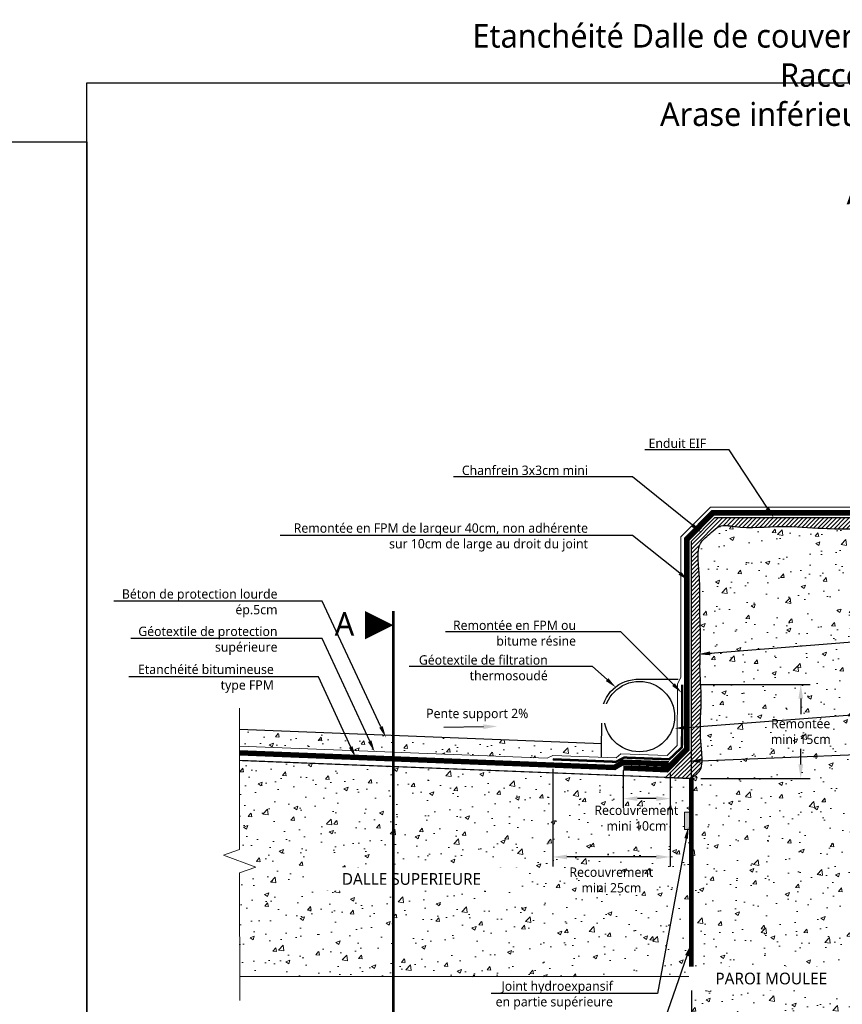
# Model space of a CAD drawing. Header units: millimetres. Extents: x -3314 to 21255525, y -15000 to 1735000.
# Tile 57 of 109: x 23230 to 23405, y 8940 to 9150. Entities that reach past the tile are written whole.
import ezdxf
from ezdxf import colors
from ezdxf.entities.mleader import LeaderData, LeaderLine
from ezdxf.math import Vec2, Vec3

# ---------------------------------------------------------------- set-up
doc = ezdxf.new("R2010")
doc.units = ezdxf.units.MM
doc.linetypes.add('CACHE', pattern=[0.375, 0.25, -0.125])
doc.linetypes.add('CONTINU', pattern=[0])
for name, color, linetype, lineweight in [('Dessin_AXE', 8, 'Continuous', 5), ('Dessin_HACHURES', 253, 'Continuous', 9), ('Matériel_Joint Hydroexpansif', 140, 'CACHE', 0), ('Produit_Imperméabilisation', 219, 'Continuous', 0), ('SYSTEME_FPM_Enduit EIF', 6, 'Continuous', 9), ("SYSTEME_FPM_Feuille Bitume + enduit d'imperméabilisation", 4, 'Continuous', 9), ('SYSTEME_FPM_GEOTEXTILE de protection', 3, 'ISOLATION', 5), ('SYSTEME_S.E.L', 30, 'Continuous', 9)]:
    doc.layers.add(name, color=color, linetype=linetype, lineweight=lineweight)
for name, color, linetype in [('Dessin_CONTOURS BETON', 7, 'Continuous'), ('Dessin_COTATIONS', 7, 'Continuous'), ('Dessin_TEXTES', 7, 'CONTINU'), ('Matériel_Drain-Tube PVC', 4, 'Continuous'), ('SYSTEME_FPM_Géotextile de filtration thermosoudé', 210, 'ISOLATION')]:
    doc.layers.add(name, color=color, linetype=linetype)
doc.layers.add('GEN-_-FMULT', color=210, linetype='Continuous', plot=False)
doc.styles.add('Arial', font='segoeui.ttf')
doc.styles.add('txt-moyen', font='segoeui.ttf')
doc.linetypes.add('ISOLATION', pattern='A,0.0001,-0.1,[134,ltypeshp.shx,S=0.1,R=0,X=-0.1,Y=0],-0.2,[134,ltypeshp.shx,S=0.1,R=180,X=0.1,Y=0],-0.1', length=0.4001)
doc.dimstyles.new('1000F2', dxfattribs={"dimscale": 10, "dimtxt": 0.25, "dimasz": 0.3, "dimexe": 0.2, "dimexo": 0, "dimgap": 0.1, "dimtad": 1, "dimzin": 0, "dimdsep": 46, "dimtxsty": 'txt-moyen', "dimcen": 0.1, "dimclrd": 256, "dimclre": 256, "dimclrt": 256, "dimazin": 0, "dimtfac": 1, "dimtmove": 2, "dimatfit": 3, "dimfxl": 1, "dimtolj": 1, "dimtzin": 0, "dimlwd": -1, "dimlwe": -1, "dimarcsym": 0})
pattern_1 = [(45, (26635.7325, 4029.267), (-0.449012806, 0.449012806), [])]

# ---------------------------------------------------------------- blocks, each defined once
blk = doc.blocks.new('*D128')
at = {"layer": 'Defpoints', "color": 0, "transparency": 16777216}
for p in [(23343.39, 8992.46), (23368.39, 8990.25), (23343.39, 8971.67)]:
    blk.add_point(p, dxfattribs=at)
at = {"layer": 'Dessin_COTATIONS', "transparency": 16777216}
for p, q in [((23343.39, 8990.46), (23343.39, 8969.67)), ((23368.39, 8988.25), (23368.39, 8969.67)), ((23365.39, 8971.67), (23346.39, 8971.67))]:
    blk.add_line(p, q, dxfattribs=at)
for points in [[(23346.39, 8972.17), (23346.39, 8971.17), (23343.39, 8971.67)], [(23365.39, 8971.17), (23365.39, 8972.17), (23368.39, 8971.67)]]:
    blk.add_solid(points, dxfattribs=at)
at = {"layer": 'Dessin_COTATIONS', "transparency": 16777216, "insert": (23355.86, 8966.76), "char_height": 2, "attachment_point": 5, "rotation": 359.9999, "style": 'txt-moyen'}
blk.add_mtext('\\A1;Recouvrement \\Pmini 25cm', dxfattribs=at)
blk = doc.blocks.new('*D130')
at = {"layer": 'Defpoints', "color": 0, "transparency": 16777216}
for p in [(23358.39, 8992.1), (23368.39, 8991.45), (23358.39, 8984.1)]:
    blk.add_point(p, dxfattribs=at)
at = {"layer": 'Dessin_COTATIONS', "transparency": 16777216}
for p, q in [((23358.39, 8990.1), (23358.39, 8982.1)), ((23368.39, 8989.45), (23368.39, 8982.1)), ((23365.39, 8984.1), (23361.39, 8984.1))]:
    blk.add_line(p, q, dxfattribs=at)
for points in [[(23361.39, 8984.6), (23361.39, 8983.6), (23358.39, 8984.1)], [(23365.39, 8983.6), (23365.39, 8984.6), (23368.39, 8984.1)]]:
    blk.add_solid(points, dxfattribs=at)
at = {"layer": 'Dessin_COTATIONS', "transparency": 16777216, "insert": (23361.18, 8979.94), "char_height": 2, "attachment_point": 5, "rotation": 359.9999, "style": 'txt-moyen'}
blk.add_mtext('\\A1;Recouvrement\\Pmini 10cm', dxfattribs=at)
blk = doc.blocks.new('*D132')
at = {"layer": 'Defpoints', "color": 0, "transparency": 16777216}
for p in [(23372.44, 9008.39), (23372.88, 8988.39), (23396.15, 8988.39)]:
    blk.add_point(p, dxfattribs=at)
at = {"layer": 'Dessin_COTATIONS', "transparency": 16777216}
for p, q in [((23374.44, 9008.39), (23398.15, 9008.39)), ((23396.15, 9005.39), (23396.15, 9002.09)), ((23396.15, 8991.39), (23396.15, 8994.7)), ((23374.88, 8988.39), (23398.15, 8988.39))]:
    blk.add_line(p, q, dxfattribs=at)
for points in [[(23396.65, 9005.39), (23395.65, 9005.39), (23396.15, 9008.39)], [(23395.65, 8991.39), (23396.65, 8991.39), (23396.15, 8988.39)]]:
    blk.add_solid(points, dxfattribs=at)
at = {"layer": 'Dessin_COTATIONS', "transparency": 16777216, "insert": (23396.15, 8998.39), "char_height": 2, "attachment_point": 5, "rotation": 359.9999, "style": 'txt-moyen'}
blk.add_mtext('\\A1;Remontée\\Pmini 15cm', dxfattribs=at)

msp = doc.modelspace()

# ---------------------------------------------------------------- hatches: boundary and pattern name
at = {"layer": 'Dessin_HACHURES'}
h = msp.add_hatch(dxfattribs=at)
h.set_pattern_fill('AR-CONC', color=256, scale=0.05)
h.set_pattern_definition([(50, (26635.7325, 4029.267), (9.109233, -0.796954), [0.9525, -10.4775]), (355, (26635.7325, 4029.267), (-1.762171, 9.552842), [0.762, -8.382029]), (100.45144, (26636.492, 4029.201), (7.347062, 8.755888), [0.8095, -8.904512]), (46.1842, (26635.733, 4031.807), (13.553952, -2.102116), [1.42875, -15.71625]), (96.63556, (26636.862, 4031.632), (11.870207, 12.371306), [1.21425, -13.35678]), (351.18415, (26635.733, 4031.807), (11.870207, 12.371306), [1.142998, -12.572987]), (21, (26637.0025, 4031.172), (7.58072, -5.11326), [0.9525, -10.4775]), (326, (26637.0025, 4031.172), (3.090101, 9.209398), [0.762, -8.382]), (71.45144, (26637.634, 4030.746), (10.670821, 4.096138), [0.8095, -8.904497]), (37.5, (26635.7325, 4029.267), (0.1544302, 4.227752), [0, -8.2804, 0, -8.509, 0, -8.41375]), (7.5, (26635.7325, 4029.267), (3.340983, 5.0090287), [0, -4.8514, 0, -8.0899, 0, -3.20675]), (327.5, (26632.9004, 4029.267), (6.7795298, -0.2864372), [0, -3.175, 0, -9.906, 0, -13.1445]), (317.5, (26631.6304, 4029.267), (7.406459, 1.2713246), [0, -4.1275, 0, -6.5786, 0, -9.3345])])
h.paths.add_polyline_path([(23441.7458, 8994.8217), (23407.313, 8993.4443), (23407.313, 8911.1397), (23408.563, 8914.574), (23410.0966, 8911.1397), (23441.7458, 8911.1397)])
edge = h.paths.add_edge_path()
edge.add_line((23407.313, 8993.4443), (23375.1722, 8992.1586))
edge.add_spline(control_points=[(23375.1722, 8992.1586), (23375.1708, 8991.4419), (23374.9608, 8989.9219), (23373.621, 8988.9838), (23372.8802, 8988.4651)], knot_values=[0.00000913, 0.00000913, 0.00000913, 0.00000913, 2.06602143, 4.62141267, 4.62141267, 4.62141267, 4.62141267], degree=3, periodic=0)
edge.add_line((23372.8802, 8988.4651), (23372.8802, 8988.3937))
edge.add_line((23372.8802, 8988.3937), (23372.8802, 8911.1397))
edge.add_line((23372.8802, 8911.1397), (23405.0966, 8911.1397))
edge.add_line((23405.0966, 8911.1397), (23406.063, 8907.7053))
edge.add_line((23406.063, 8907.7053), (23407.313, 8911.1397))
edge.add_line((23407.313, 8911.1397), (23407.313, 8993.4443))
h.paths.add_polyline_path([(23407.313, 9001.955), (23407.313, 8993.4443), (23441.7458, 8994.8217), (23441.7458, 9004.5922)])
h.paths.add_polyline_path([(23407.313, 9017.5104), (23407.313, 9001.955), (23441.7458, 9004.5922), (23441.7458, 9020.3083)])
edge = h.paths.add_edge_path()
edge.add_line((23441.7458, 9020.3083), (23441.7458, 9043.932))
edge.add_line((23441.7458, 9043.932), (23418.3412, 9043.932))
edge.add_spline(control_points=[(23418.3412, 9043.932), (23418.1242, 9043.5162), (23417.4735, 9042.467), (23413.3707, 9041.8421), (23410.0595, 9041.6056), (23407.4093, 9041.5494), (23407.313, 9041.5475)], knot_values=[84.74899884, 84.74899884, 84.74899884, 84.74899884, 86.09833626, 88.41026257, 96.18347735, 96.47625375, 96.47625375, 96.47625375, 96.47625375], degree=3, periodic=0)
edge.add_line((23407.313, 9041.5475), (23407.313, 9017.5104))
edge.add_line((23407.313, 9017.5104), (23441.7458, 9020.3083))
edge = h.paths.add_edge_path()
edge.add_spline(control_points=[(23407.313, 9041.5475), (23405.2023, 9041.5065), (23400.0802, 9041.5997), (23391.6165, 9042.3979), (23384.512, 9041.462), (23378.9889, 9042.5885), (23376.854, 9040.4558), (23374.123, 9038.4372), (23374.327, 9034.2764), (23374.7522, 9030.0479), (23374.556, 9024.1344), (23374.9979, 9018.0872), (23374.5495, 9011.3087), (23375.1656, 9005.9516), (23374.8176, 9001.6399), (23374.7934, 8999.7983), (23374.7928, 8999.4642)], knot_values=[11.82182343, 11.82182343, 11.82182343, 11.82182343, 18.23939904, 27.06107631, 37.10723504, 40.31182202, 42.48056096, 45.71959829, 50.00583173, 53.7053006, 58.79882389, 67.58471863, 71.92083564, 79.11875719, 83.72567772, 84.74899884, 84.74899884, 84.74899884, 84.74899884], degree=3, periodic=0)
edge.add_line((23374.7928, 8999.4642), (23407.313, 9001.955))
edge.add_line((23407.313, 9001.955), (23407.313, 9041.5475))
edge = h.paths.add_edge_path()
edge.add_spline(control_points=[(23374.7928, 8999.4642), (23374.7899, 8997.6185), (23374.9367, 8995.2907), (23375.1733, 8992.6955), (23375.1722, 8992.1586)], knot_values=[4.62141267, 4.62141267, 4.62141267, 4.62141267, 10.27407116, 11.82182343, 11.82182343, 11.82182343, 11.82182343], degree=3, periodic=0)
edge.add_line((23375.1722, 8992.1586), (23407.313, 8993.4443))
edge.add_line((23407.313, 8993.4443), (23407.313, 9001.955))
edge.add_line((23407.313, 9001.955), (23374.7928, 8999.4642))
h.paths.add_polyline_path([(23375.9146, 8943.1605), (23403.7523, 8943.1605), (23403.7523, 8948.3123), (23375.9146, 8948.3123)], flags=24)
h.paths.add_polyline_path([(23405.5417, 9035.1948), (23419.2729, 9035.1948), (23419.2729, 9039.3162), (23405.5417, 9039.3162)], flags=9)
h.paths.add_polyline_path([(23389.1524, 8994.6465), (23403.0433, 8994.6465), (23403.0433, 9002.1108), (23389.1524, 9002.1108)], flags=9)
h = msp.add_hatch(dxfattribs=at)
h.set_pattern_fill('ANSI31', color=256, scale=0.2)
h.set_pattern_definition(pattern_1)
edge = h.paths.add_edge_path()
edge.add_line((23372.8802, 9038.932), (23372.8802, 8999.3177))
edge.add_line((23372.8802, 8999.3177), (23374.7928, 8999.4642))
edge.add_spline(control_points=[(23374.7928, 8999.4642), (23374.7934, 8999.7983), (23374.8176, 9001.6399), (23375.1656, 9005.9516), (23374.5495, 9011.3087), (23374.9979, 9018.0872), (23374.556, 9024.1344), (23374.7522, 9030.0479), (23374.327, 9034.2764), (23374.123, 9038.4372), (23376.854, 9040.4558), (23378.9889, 9042.5885), (23384.512, 9041.462), (23391.6165, 9042.3979), (23400.0802, 9041.5997), (23405.2023, 9041.5065), (23407.313, 9041.5475)], knot_values=[11.82182343, 11.82182343, 11.82182343, 11.82182343, 12.84514455, 17.45206508, 24.64998663, 28.98610364, 37.77199838, 42.86552167, 46.56499054, 50.85122399, 54.09026131, 56.25900025, 59.46358724, 69.50974596, 78.33142323, 84.74899884, 84.74899884, 84.74899884, 84.74899884], degree=3, periodic=0)
edge.add_line((23407.313, 9041.5475), (23407.313, 9043.932))
edge.add_line((23407.313, 9043.932), (23377.8802, 9043.932))
edge.add_line((23377.8802, 9043.932), (23372.8802, 9038.932))
edge = h.paths.add_edge_path()
edge.add_line((23407.313, 9043.932), (23407.313, 9041.5475))
edge.add_spline(control_points=[(23407.313, 9041.5475), (23407.4093, 9041.5494), (23410.0595, 9041.6056), (23413.3707, 9041.8421), (23417.4735, 9042.467), (23418.1242, 9043.5162), (23418.3412, 9043.932)], knot_values=[84.74899884, 84.74899884, 84.74899884, 84.74899884, 85.04177524, 92.81499002, 95.12691632, 96.47625375, 96.47625375, 96.47625375, 96.47625375], degree=3, periodic=0)
edge.add_line((23418.3412, 9043.932), (23407.313, 9043.932))
edge = h.paths.add_edge_path()
edge.add_spline(control_points=[(23372.8802, 8988.4651), (23373.621, 8988.9838), (23375.4095, 8990.2361), (23374.9788, 8994.6227), (23374.7899, 8997.6185), (23374.7928, 8999.4642)], knot_values=[0.00000913, 0.00000913, 0.00000913, 0.00000913, 2.55540036, 6.16916494, 11.82182343, 11.82182343, 11.82182343, 11.82182343], degree=3, periodic=0)
edge.add_line((23374.7928, 8999.4642), (23372.8802, 8999.3177))
edge.add_line((23372.8802, 8999.3177), (23372.8802, 8988.4651))
h = msp.add_hatch(dxfattribs=at)
h.set_pattern_fill('AR-CONC', color=256, scale=0.05)
h.set_pattern_definition([(50, (26722.8645, 4786.567), (9.109233, -0.796954), [0.9525, -10.4775]), (355, (26722.8645, 4786.567), (-1.762171, 9.552842), [0.762, -8.382029]), (100.45144, (26723.624, 4786.501), (7.347062, 8.755888), [0.8095, -8.904512]), (46.1842, (26722.864, 4789.107), (13.553952, -2.102116), [1.42875, -15.71625]), (96.63556, (26723.994, 4788.932), (11.870207, 12.371306), [1.21425, -13.35678]), (351.18415, (26722.864, 4789.107), (11.870207, 12.371306), [1.143, -12.572987]), (21, (26724.1345, 4788.472), (7.58072, -5.11326), [0.9525, -10.4775]), (326, (26724.1345, 4788.472), (3.090101, 9.209398), [0.762, -8.382]), (71.45144, (26724.766, 4788.046), (10.670821, 4.096138), [0.8095, -8.904497]), (37.5, (26722.8645, 4786.567), (0.1544302, 4.227752), [0, -8.2804, 0, -8.509, 0, -8.41375]), (7.5, (26722.8645, 4786.567), (3.340983, 5.0090287), [0, -4.8514, 0, -8.0899, 0, -3.20675]), (327.5, (26720.0324, 4786.567), (6.7795298, -0.2864372), [0, -3.175, 0, -9.906, 0, -13.1445]), (317.5, (26718.7624, 4786.567), (7.406459, 1.2713246), [0, -4.1275, 0, -6.5786, 0, -9.3345])])
h.paths.add_polyline_path([(23353.8001, 8995.7489), (23276.7386, 8998.8264), (23276.741, 8995.2489), (23342.1623, 8992.6976), (23343.3905, 8993.2882), (23353.7822, 8992.883)])
h = msp.add_hatch(dxfattribs=at)
h.set_pattern_fill('ANSI31', color=256, scale=0.2)
h.set_pattern_definition(pattern_1)
h.paths.add_polyline_path([(23367.3455, 8988.6125), (23372.8802, 8988.3937), (23372.8802, 8994.2169)])
h = msp.add_hatch(dxfattribs=at)
h.set_pattern_fill('AR-CONC', color=256, scale=0.05)
h.set_pattern_definition([(50, (26692.303, 4029.267), (9.109233, -0.796954), [0.9525, -10.4775]), (355, (26692.303, 4029.267), (-1.762171, 9.552842), [0.762, -8.382029]), (100.45144, (26693.062, 4029.201), (7.347062, 8.755888), [0.8095, -8.904512]), (46.1842, (26692.303, 4031.807), (13.553952, -2.102116), [1.42875, -15.71625]), (96.63556, (26693.432, 4031.632), (11.870207, 12.371306), [1.21425, -13.35678]), (351.18415, (26692.303, 4031.807), (11.870207, 12.371306), [1.142998, -12.572987]), (21, (26693.573, 4031.172), (7.58072, -5.11326), [0.9525, -10.4775]), (326, (26693.573, 4031.172), (3.090101, 9.209398), [0.762, -8.382]), (71.45144, (26694.2045, 4030.746), (10.670821, 4.096138), [0.8095, -8.904497]), (37.5, (26692.3028, 4029.267), (0.1544302, 4.227752), [0, -8.2804, 0, -8.509, 0, -8.41375]), (7.5, (26692.3028, 4029.267), (3.340983, 5.0090287), [0, -4.8514, 0, -8.0899, 0, -3.20675]), (327.5, (26689.4707, 4029.267), (6.7795298, -0.2864372), [0, -3.175, 0, -9.906, 0, -13.1445]), (317.5, (26688.2007, 4029.267), (7.406459, 1.2713246), [0, -4.1275, 0, -6.5786, 0, -9.3345])])
h.paths.add_polyline_path([(23276.7432, 8992.1943), (23276.7563, 8973.2753), (23273.3228, 8972.023), (23280.1931, 8969.5275), (23276.7596, 8968.2753), (23276.771, 8946.1321), (23372.8802, 8946.1956), (23372.8802, 8988.3937)])
h.paths.add_polyline_path([(23295.2769, 8964.3627), (23331.2694, 8964.3627), (23331.2694, 8969.5145), (23295.2769, 8969.5145)], flags=24)
h.paths.add_polyline_path([(23375.9146, 8943.1605), (23403.7523, 8943.1605), (23403.7523, 8948.3123), (23375.9146, 8948.3123)], flags=9)
at = {"layer": 'Matériel_Joint Hydroexpansif', "linetype": 'CONTINU'}
h = msp.add_hatch(color=256, dxfattribs=at)
h.dxf.hatch_style = 1
h.paths.add_polyline_path([(23371.4473, 8981.2209), (23371.4473, 8977.5155), (23372.8601, 8977.5155, 0.0007891), (23372.8802, 8977.6079), (23372.8802, 8981.2209)])

# ---------------------------------------------------------------- linework, layer by layer
at = {"layer": 'Defpoints', "linetype": 'Continuous'}
msp.add_lwpolyline([(22844.248, 9123.9435), (23244.248, 9123.9435), (23244.248, 8871.9435), (22844.248, 8871.9435)], close=True, dxfattribs=at)
at = {"layer": 'Dessin_AXE', "flags": 128}
msp.add_lwpolyline([(23276.7354, 9003.3414), (23276.7563, 8973.2753), (23273.3228, 8972.023), (23280.1931, 8969.5275), (23276.7596, 8968.2753), (23276.7736, 8941.1321)], dxfattribs=at)
at = {"layer": 'Dessin_CONTOURS BETON'}
for p, q in [((23372.8802, 9038.932), (23377.8802, 9043.932)), ((23377.8802, 9043.932), (23441.7458, 9043.932))]:
    msp.add_line(p, q, dxfattribs=at)
at = {"layer": 'Dessin_CONTOURS BETON', "flags": 128}
for points in [[(23372.8802, 8988.3937), (23372.8802, 8988.3937), (23372.8802, 9038.932)], [(23353.8001, 8995.7489), (23276.7386, 8998.8264)], [(23372.8802, 8988.3937), (23276.7724, 8992.1931), (23276.7724, 8992.1931)], [(23372.8802, 8946.1956), (23276.7703, 8946.1321)]]:
    msp.add_lwpolyline(points, dxfattribs=at)
at = {"layer": 'Dessin_CONTOURS BETON', "linetype": 'Continuous', "flags": 128}
msp.add_lwpolyline([(23372.8802, 8994.2169), (23367.3455, 8988.6125), (23372.8802, 8988.3937)], close=True, dxfattribs=at)
at = {"layer": 'Dessin_CONTOURS BETON'}
msp.add_lwpolyline([(23372.8802, 8988.3937), (23372.8802, 8911.1397)], dxfattribs=at)
msp.add_open_spline([(23372.8802, 8988.4651), (23373.621, 8988.9838), (23375.4095, 8990.2361), (23374.9416, 8995.0024), (23374.6643, 8999.7399), (23375.1656, 9005.9516), (23374.5495, 9011.3087), (23374.9979, 9018.0872), (23374.556, 9024.1344), (23374.7522, 9030.0479), (23374.327, 9034.2764), (23374.123, 9038.4372), (23376.854, 9040.4558), (23378.9889, 9042.5885), (23384.512, 9041.462), (23391.6165, 9042.3979), (23400.1782, 9041.5904), (23408.012, 9041.4594), (23413.3707, 9041.8421), (23417.4735, 9042.467), (23418.1242, 9043.5162), (23418.3412, 9043.932)], degree=3, knots=[0, 0, 0, 0, 2.55540036, 6.16916494, 12.84514455, 17.45206508, 24.64998663, 28.98610364, 37.77199838, 42.86552167, 46.56499054, 50.85122399, 54.09026131, 56.25900025, 59.46358724, 69.50974596, 78.33142323, 85.04177524, 92.81499002, 95.12691632, 96.47625375, 96.47625375, 96.47625375, 96.47625375], dxfattribs=at)
at = {"layer": 'Dessin_TEXTES'}
msp.add_lwpolyline([(23309.4517, 9021.0246, 0, 6, 0), (23303.4517, 9021.0246, 6, 6, 0)], format="xyseb", dxfattribs=at)
at = {"layer": 'Dessin_TEXTES', "const_width": 0.6}
msp.add_lwpolyline([(23309.4517, 9018.0246), (23309.4517, 9024.0246)], dxfattribs=at)
at = {"layer": 'Matériel_Drain-Tube PVC', "lineweight": -3}
msp.add_circle((23361.8189, 9001.5588), 7.5, dxfattribs=at)
at = {"layer": 'Matériel_Joint Hydroexpansif', "linetype": 'CONTINU'}
msp.add_lwpolyline([(23371.4473, 8977.5155), (23371.4473, 8981.2209), (23372.8802, 8981.2209), (23372.8802, 8977.5155)], close=True, dxfattribs=at)
at = {"layer": 'Produit_Imperméabilisation', "linetype": 'ByBlock'}
msp.add_line((23373.3802, 8988.3937), (23372.3802, 8988.3937), dxfattribs=at)
at = {"layer": 'Produit_Imperméabilisation', "const_width": 1}
msp.add_lwpolyline([(23372.8802, 8946.1956), (23372.8802, 8988.3937)], dxfattribs=at)
at = {"layer": "SYSTEME_FPM_Feuille Bitume + enduit d'imperméabilisation", "ltscale": 0.1, "const_width": 1}
for points in [[(23417.313, 9044.932), (23377.466, 9044.932), (23371.8802, 9039.3462), (23371.8802, 8994.6274), (23367.5757, 8990.2687), (23358.404, 8990.6302)], [(23368.051, 8991.4673), (23358.3945, 8991.848), (23356.4456, 8990.7074), (23276.7369, 8993.8496)]]:
    msp.add_lwpolyline(points, dxfattribs=at)
at = {"layer": "SYSTEME_FPM_Feuille Bitume + enduit d'imperméabilisation", "linetype": 'CONTINU', "ltscale": 10}
for points in [[(23417.313, 9044.432), (23377.6731, 9044.432), (23372.3802, 9039.1391), (23372.3802, 8994.4221), (23367.7765, 8989.7604), (23358.3843, 8990.1306)], [(23417.313, 9045.432), (23377.2589, 9045.432), (23371.3802, 9039.5533), (23371.3802, 8994.8327), (23367.375, 8990.777), (23358.4237, 8991.1299)], [(23368.0706, 8991.9669), (23358.2681, 8992.3533), (23356.3193, 8991.2128), (23276.7566, 8994.3492)], [(23368.0313, 8990.9677), (23358.5209, 8991.3426), (23356.572, 8990.2021), (23276.7172, 8993.35)]]:
    msp.add_lwpolyline(points, dxfattribs=at)
at = {"layer": 'SYSTEME_FPM_Géotextile de filtration thermosoudé', "flags": 128}
msp.add_lwpolyline([(23353.7822, 8992.883), (23353.839, 9001.973, -0.42403204), (23361.8189, 9009.5001), (23370.0742, 9009.5602), (23370.0742, 9009.5602), (23370.0742, 9009.5602), (23370.0742, 9009.5602), (23370.0742, 9009.5602)], format="xyb", dxfattribs=at)
at = {"layer": 'SYSTEME_S.E.L', "ltscale": 0.2, "const_width": 0.5}
msp.add_lwpolyline([(23343.3945, 8992.4642), (23356.8262, 8991.9347), (23358.5728, 8992.8417), (23368.1629, 8992.4637), (23370.8802, 8995.038), (23370.9046, 9008.3937)], dxfattribs=at)

# ---------------------------------------------------------------- texts
at = {"layer": 'Dessin_TEXTES', "insert": (23316.4522, 9000.5566), "char_height": 2, "width": 50.271961, "attachment_point": 7, "style": 'txt-moyen', "bg_fill": 2}
msp.add_mtext('Pente support 2%', dxfattribs=at)
at = {"layer": 'Dessin_TEXTES', "style": 'Arial'}
msp.add_attdef('A', (23296.9854, 9018.7968), 'A', height=5, dxfattribs=at)
at = {"layer": 'GEN-_-FMULT', "insert": (23459.594, 9149.0041), "char_height": 5, "width": 406, "attachment_point": 2, "style": 'Arial'}
msp.add_mtext('Etanchéité Dalle de couverture - Feuille préfabriquée bitumineuse monocouche (F.P.M.) \\PRaccord sur arase super haute paroi moulée \\PArase inférieure de la dalle supérieure au-dessus de la nappe \\PAvec imperméabilisation\\PAu droit des joints de paroi moulée', dxfattribs=at)

# ---------------------------------------------------------------- dimensions: what is measured, and where the dimension line sits
at = {"layer": 'Dessin_COTATIONS'}
dim = msp.add_linear_dim(base=(23396.1497, 8988.3937), p1=(23372.4437, 9008.3937), p2=(23372.8802, 8988.3937), angle=90, text='Remontée\\Pmini 15cm', dimstyle='1000F2', override={"dimtxt": 0.2, "dimexo": 0.2, "dimtad": 0}, dxfattribs=at)
dim.commit()
dim.dimension.update_dxf_attribs({"geometry": '*D132', "text_midpoint": (23396.1497, 8998.3937), "text_rotation": 359.9999})
for base, p1, p2, text, picture, middle in [((23343.3945, 8971.6672), (23368.3945, 8990.2528), (23343.3945, 8992.4642), 'Recouvrement \\Pmini 25cm', '*D128', (23355.862, 8966.7593)), ((23358.3945, 8984.1045), (23368.3945, 8991.4538), (23358.3945, 8992.0951), 'Recouvrement\\Pmini 10cm', '*D130', (23361.1848, 8979.9409))]:
    dim = msp.add_linear_dim(base=base, p1=p1, p2=p2, text=text, dimstyle='1000F2', override={"dimtxt": 0.2, "dimexo": 0.2, "dimtad": 0}, dxfattribs=at)
    dim.commit()
    dim.dimension.update_dxf_attribs({"geometry": picture, "text_midpoint": middle, "dimtype": 160, "text_rotation": 359.9999})

# ---------------------------------------------------------------- leaders
at = {"layer": 'Dessin_TEXTES'}
ml = msp.add_multileader_mtext('Standard', dxfattribs=at)
ml.set_content('Enduit EIF', color=256, style='txt-moyen')
ml.set_leader_properties(linetype='ByLayer', lineweight=-1)
ml.build(insert=Vec2(0, 0))
ml.multileader.update_dxf_attribs({"text_left_attachment_type": 6, "text_right_attachment_type": 6, "dogleg_length": 7.5, "arrow_head_size": 2.5})
ctx = ml.context
ctx.base_point, ctx.char_height, ctx.arrow_head_size, ctx.plane_origin = Vec3(23361.3355, 9058.3699), 2, 2.5, Vec3(23315.7819, 9047.9563)
ctx.left_attachment, ctx.right_attachment, ctx.text_align_type = 6, 6, 2
notes = []
notes.append((ctx, [(0, (1, 1, 0), (23380.9215, 9058.3699), (-1, 0), 2.9, [(0, [(23390.4171, 9043.866)], 0, [])])]))
ctx.mtext.insert, ctx.mtext.alignment, ctx.mtext.flow_direction = Vec3(23376.0215, 9060.7699), 3, 5
ml = msp.add_multileader_mtext('Standard', dxfattribs=at)
ml.set_content('Chanfrein 3x3cm mini ', color=256, style='txt-moyen')
ml.set_leader_properties(linetype='ByLayer', lineweight=-1)
ml.build(insert=Vec2(0, 0))
ml.multileader.update_dxf_attribs({"text_left_attachment_type": 6, "text_right_attachment_type": 6, "dogleg_length": 7.5, "arrow_head_size": 2.5})
ctx = ml.context
ctx.base_point, ctx.char_height, ctx.arrow_head_size, ctx.plane_origin = Vec3(23322.1909, 9052.6039), 2, 2.5, Vec3(23295.2417, 9042.1902)
ctx.left_attachment, ctx.right_attachment, ctx.text_align_type = 6, 6, 2
notes.append((ctx, [(0, (1, 1, 0), (23360.3812, 9052.6039), (-1, 0), 7.5, [(0, [(23375.0768, 9040.7339)], 0, [])])]))
ctx.mtext.insert, ctx.mtext.alignment, ctx.mtext.flow_direction = Vec3(23350.8812, 9055.0039), 3, 5
ml = msp.add_multileader_mtext('Standard', dxfattribs=at)
ml.set_content('Béton de protection lourde\\Pép.5cm', color=256, style='txt-moyen')
ml.set_leader_properties(linetype='ByLayer', lineweight=-1)
ml.build(insert=Vec2(0, 0))
ml.multileader.update_dxf_attribs({"text_left_attachment_type": 6, "text_right_attachment_type": 6, "dogleg_length": 7.5, "arrow_head_size": 2.5})
ctx = ml.context
ctx.base_point, ctx.char_height, ctx.arrow_head_size, ctx.plane_origin = Vec3(23250.3596, 9026.1208), 2, 2.5, Vec3(23223.823, 9027.4215)
ctx.left_attachment, ctx.right_attachment, ctx.text_align_type = 6, 6, 2
notes.append((ctx, [(0, (1, 1, 0), (23294.3139, 9026.1221), (-1, 0), 7.5, [(0, [(23307.8882, 8997.1035)], 0, [])])]))
ctx.mtext.insert, ctx.mtext.alignment, ctx.mtext.flow_direction = Vec3(23284.8139, 9028.6761), 3, 5
ml = msp.add_multileader_mtext('Standard', dxfattribs=at)
ml.set_content('Resurfaçage soigné', color=256, style='txt-moyen')
ml.set_leader_properties(linetype='ByLayer', lineweight=-1)
ml.build(insert=Vec2(0, 0))
ml.multileader.update_dxf_attribs({"text_left_attachment_type": 6, "text_right_attachment_type": 6, "dogleg_length": 7.5, "arrow_head_size": 2.5})
ctx = ml.context
ctx.base_point, ctx.char_height, ctx.arrow_head_size, ctx.plane_origin = Vec3(23454.3021, 9020.7191), 2, 2.5, Vec3(23425.6202, 9010.357)
ctx.left_attachment, ctx.right_attachment = 6, 6
notes.append((ctx, [(0, (1, 1, 0), (23446.8021, 9020.7011), (1, 0), 7.5, [(0, [(23374.3741, 9014.834)], 0, [])])]))
ctx.mtext.insert, ctx.mtext.width, ctx.mtext.defined_height, ctx.mtext.flow_direction = Vec3(23456.3021, 9023.3071), 31.944566, 5.9148, 5
ml = msp.add_multileader_mtext('Standard', dxfattribs=at)
ml.set_content('Géotextile de protection\\Psupérieure', color=256, style='txt-moyen')
ml.set_leader_properties(linetype='ByLayer', lineweight=-1)
ml.build(insert=Vec2(0, 0))
ml.multileader.update_dxf_attribs({"text_left_attachment_type": 6, "text_right_attachment_type": 6, "dogleg_length": 7.5, "arrow_head_size": 2.5})
ctx = ml.context
ctx.base_point, ctx.char_height, ctx.arrow_head_size, ctx.plane_origin = Vec3(23253.6447, 9018.1599), 2, 2.5, Vec3(23223.823, 9019.4606)
ctx.left_attachment, ctx.right_attachment, ctx.text_align_type = 6, 6, 2
notes.append((ctx, [(0, (1, 1, 0), (23294.3139, 9018.1612), (-1, 0), 7.5, [(0, [(23305.485, 8994.0569)], 0, [])])]))
ctx.mtext.insert, ctx.mtext.alignment, ctx.mtext.flow_direction = Vec3(23284.8139, 9020.7152), 3, 5
ml = msp.add_multileader_mtext('Standard', dxfattribs=at)
ml.set_content('Etanchéité bitumineuse type FPM', color=256, style='txt-moyen')
ml.set_leader_properties(linetype='ByLayer', lineweight=-1)
ml.build(insert=Vec2(0, 0))
ml.multileader.update_dxf_attribs({"text_left_attachment_type": 6, "text_right_attachment_type": 6, "dogleg_length": 7.5, "arrow_head_size": 2.5})
ctx = ml.context
ctx.base_point, ctx.char_height, ctx.arrow_head_size, ctx.plane_origin = Vec3(23253.2416, 9010.0365), 2, 2.5, Vec3(23223.817, 9009.5828)
ctx.left_attachment, ctx.right_attachment, ctx.text_align_type = 6, 6, 2
notes.append((ctx, [(0, (1, 1, 0), (23293.5274, 9010.0385), (-1, 0), 7.5, [(0, [(23301.4435, 8992.8161)], 0, [])])]))
ctx.mtext.insert, ctx.mtext.width, ctx.mtext.alignment, ctx.mtext.flow_direction = Vec3(23284.0274, 9012.6245), 30.566166, 3, 5
ml = msp.add_multileader_mtext('Standard', dxfattribs=at)
ml.set_content("Drain d'évacuation diamètre 15cm mini +\\Pgéotextile en point bas de la dalle", color=256, style='txt-moyen')
ml.set_leader_properties(linetype='ByLayer', lineweight=-1)
ml.build(insert=Vec2(0, 0))
ml.multileader.update_dxf_attribs({"text_left_attachment_type": 6, "text_right_attachment_type": 6, "dogleg_length": 7.5, "arrow_head_size": 2.5})
ctx = ml.context
ctx.base_point, ctx.char_height, ctx.arrow_head_size, ctx.plane_origin = Vec3(23454.3021, 9004.9795), 2, 2.5, Vec3(23425.6202, 8994.5659)
ctx.left_attachment, ctx.right_attachment = 6, 6
notes.append((ctx, [(0, (1, 1, 0), (23446.8021, 9004.9815), (1, 0), 7.5, [(0, [(23369.2917, 8999.0428)], 0, [])])]))
ctx.mtext.insert, ctx.mtext.flow_direction = Vec3(23456.3021, 9007.5675), 5
ml = msp.add_multileader_mtext('Standard', dxfattribs=at)
ml.set_content('Solin 3x3cm mini', color=256, style='txt-moyen')
ml.set_leader_properties(linetype='ByLayer', lineweight=-1)
ml.build(insert=Vec2(0, 0))
ml.multileader.update_dxf_attribs({"text_left_attachment_type": 6, "text_right_attachment_type": 6, "dogleg_length": 7.5, "arrow_head_size": 2.5})
ctx = ml.context
ctx.base_point, ctx.char_height, ctx.arrow_head_size, ctx.plane_origin = Vec3(23454.8738, 8995.0468), 2, 2.5, Vec3(23426.1919, 8987.5654)
ctx.left_attachment, ctx.right_attachment = 6, 6
notes.append((ctx, [(0, (1, 1, 0), (23447.3738, 8995.0468), (1, 0), 7.5, [(0, [(23372.2664, 8992.0424)], 0, [])])]))
ctx.mtext.insert, ctx.mtext.flow_direction = Vec3(23456.8738, 8997.4468), 5
ml = msp.add_multileader_mtext('Standard', dxfattribs=at)
ml.set_content('Joint hydroexpansif\\Pen partie supérieure', color=256, style='txt-moyen')
ml.set_leader_properties(linetype='ByLayer', lineweight=-1)
ml.build(insert=Vec2(0, 0))
ml.multileader.update_dxf_attribs({"text_left_attachment_type": 6, "text_right_attachment_type": 6, "dogleg_length": 7.5, "arrow_head_size": 2.5})
ctx = ml.context
ctx.base_point, ctx.char_height, ctx.arrow_head_size, ctx.plane_origin = Vec3(23329.5532, 8942.6277), 2, 2.5, Vec3(23295.1954, 8943.9284)
ctx.left_attachment, ctx.right_attachment, ctx.text_align_type = 6, 6, 2
notes.append((ctx, [(0, (1, 1, 0), (23365.6862, 8942.629), (-1, 0), 7.5, [(0, [(23372.2277, 8978.0734)], 0, [])])]))
ctx.mtext.insert, ctx.mtext.alignment, ctx.mtext.flow_direction = Vec3(23356.1862, 8945.183), 3, 5
ml = msp.add_multileader_mtext('Standard', dxfattribs=at)
ml.set_content("Enduit d'imperméabilisation", color=256, style='txt-moyen')
ml.set_leader_properties(linetype='ByLayer', lineweight=-1)
ml.build(insert=Vec2(0, 0))
ml.multileader.update_dxf_attribs({"text_left_attachment_type": 6, "text_right_attachment_type": 6, "dogleg_length": 7.5, "arrow_head_size": 2.5})
ctx = ml.context
ctx.base_point, ctx.char_height, ctx.arrow_head_size, ctx.plane_origin = Vec3(23328.7541, 8931.8794), 2, 2.5, Vec3(23295.0777, 8935.7709)
ctx.left_attachment, ctx.right_attachment, ctx.text_align_type = 6, 6, 2
notes.append((ctx, [(0, (1, 1, 0), (23365.3469, 8931.8807), (-1, 0), 7.5, [(0, [(23372.7626, 8952.9947)], 0, [])])]))
ctx.mtext.insert, ctx.mtext.width, ctx.mtext.alignment, ctx.mtext.flow_direction = Vec3(23355.8469, 8934.4347), 0.275662, 3, 5
for ctx, leaders in notes:
    for number, flags, end, landing, length, lines in leaders:
        leader = LeaderData()
        leader.index, (leader.has_last_leader_line, leader.has_dogleg_vector, leader.attachment_direction) = number, flags
        leader.last_leader_point, leader.dogleg_vector, leader.dogleg_length = Vec3(end), Vec3(landing), length
        for number, points, colour, breaks in lines:
            line = LeaderLine()
            line.index, line.vertices, line.color, line.breaks = number, Vec3.list(points), colors.encode_raw_color(colour), breaks
            leader.lines.append(line)
        ctx.leaders.append(leader)

# ---------------------------------------------------------------- next in the draw order: linework, layer by layer
at = {"layer": 'SYSTEME_FPM_Enduit EIF', "ltscale": 0.1, "const_width": 0.2}
msp.add_lwpolyline([(23418.3412, 9043.932), (23377.8802, 9043.932), (23372.8802, 9038.932), (23372.8802, 8994.2169), (23367.3455, 8988.6125), (23276.7432, 8992.1943)], dxfattribs=at)
at = {"layer": 'SYSTEME_FPM_GEOTEXTILE de protection'}
msp.add_lwpolyline([(23276.741, 8995.2489), (23342.1623, 8992.6976), (23343.3905, 8993.2882), (23356.842, 8992.7636), (23357.8416, 8993.6409), (23367.7149, 8993.2559), (23369.867, 8995.4351), (23369.9491, 9008.5004), (23370.6403, 9009.9883), (23370.6594, 9028.5978), (23370.6594, 9039.8519), (23376.9604, 9046.1528), (23417.313, 9046.1528), (23418.4262, 9044.7944), (23424.0935, 9044.7944)], dxfattribs=at)

# ---------------------------------------------------------------- next in the draw order: texts
at = {"layer": 'Dessin_TEXTES', "char_height": 2.5, "attachment_point": 5, "style": 'txt-moyen', "bg_fill": 3, "box_fill_scale": 1.5, "bg_fill_color": 9, "bg_fill_true_color": 13158600, "bg_fill_transparency": 0}
for s, insert, width in [('DALLE SUPERIEURE', (23313.3141, 8966.9778), 42.520928), ('PAROI MOULEE', (23389.8744, 8945.7765), 32.448793)]:
    msp.add_mtext(s, dxfattribs=dict(at, insert=insert, width=width))

# ---------------------------------------------------------------- next in the draw order: leaders
at = {"layer": 'Dessin_TEXTES'}
ml = msp.add_multileader_mtext('Standard', dxfattribs=at)
ml.set_content('Remontée en FPM de largeur 40cm, non adhérente \\Psur 10cm de large au droit du joint ', color=256, style='txt-moyen')
ml.set_leader_properties(linetype='ByLayer', lineweight=-1)
ml.build(insert=Vec2(0, 0))
ml.multileader.update_dxf_attribs({"text_left_attachment_type": 6, "text_right_attachment_type": 6, "dogleg_length": 7.5, "arrow_head_size": 2.5})
ctx = ml.context
ctx.base_point, ctx.char_height, ctx.arrow_head_size, ctx.plane_origin = Vec3(23285.2278, 9040.1233), 2, 2.5, Vec3(23295.2417, 9029.7097)
ctx.left_attachment, ctx.right_attachment, ctx.text_align_type = 6, 6, 2
notes = []
notes.append((ctx, [(0, (1, 1, 0), (23360.3812, 9040.1253), (-1, 0), 7.5, [(0, [(23372.3596, 9030.5212)], 0, [])])]))
ctx.mtext.insert, ctx.mtext.alignment, ctx.mtext.flow_direction = Vec3(23350.8812, 9042.7113), 3, 5
ml = msp.add_multileader_mtext('Standard', dxfattribs=at)
ml.set_content('Remontée en FPM ou \\Pbitume résine', color=256, style='txt-moyen')
ml.set_leader_properties(linetype='ByLayer', lineweight=-1)
ml.build(insert=Vec2(0, 0))
ml.multileader.update_dxf_attribs({"text_left_attachment_type": 6, "text_right_attachment_type": 6, "dogleg_length": 7.5, "arrow_head_size": 2.5})
ctx = ml.context
ctx.base_point, ctx.char_height, ctx.arrow_head_size, ctx.plane_origin = Vec3(23320.0379, 9019.6087), 2, 2.5, Vec3(23287.3431, 9020.9094)
ctx.left_attachment, ctx.right_attachment, ctx.text_align_type = 6, 6, 2
notes.append((ctx, [(0, (1, 1, 0), (23357.8339, 9019.6087), (-1, 0), 7.5, [(0, [(23370.8281, 9006.6116)], 0, [])])]))
ctx.mtext.insert, ctx.mtext.alignment, ctx.mtext.flow_direction = Vec3(23348.3339, 9022.0087), 3, 5
ml = msp.add_multileader_mtext('Standard', dxfattribs=at)
ml.set_content('Géotextile de filtration \\Pthermosoudé', color=256, style='txt-moyen')
ml.set_leader_properties(linetype='ByLayer', lineweight=-1)
ml.build(insert=Vec2(0, 0))
ml.multileader.update_dxf_attribs({"text_left_attachment_type": 6, "text_right_attachment_type": 6, "dogleg_length": 7.5, "arrow_head_size": 2.5})
ctx = ml.context
ctx.base_point, ctx.char_height, ctx.arrow_head_size, ctx.plane_origin = Vec3(23314.0264, 9012.2223), 2, 2.5, Vec3(23283.1316, 9011.923)
ctx.left_attachment, ctx.right_attachment, ctx.text_align_type = 6, 6, 2
notes.append((ctx, [(0, (1, 1, 0), (23351.8225, 9012.2223), (-1, 0), 7.5, [(0, [(23356.8162, 9007.766)], 0, [])])]))
ctx.mtext.insert, ctx.mtext.alignment, ctx.mtext.flow_direction = Vec3(23342.3225, 9014.6223), 3, 5
at = {"layer": 'Dessin_TEXTES', "linetype": 'CONTINU', "lineweight": 9}
ml = msp.add_multileader_mtext('Standard', dxfattribs=at)
ml.set_content('', color=256, style='txt-moyen')
ml.set_leader_properties(linetype='ByLayer', lineweight=-1)
ml.build(insert=Vec2(0, 0))
ml.multileader.update_dxf_attribs({"text_left_attachment_type": 6, "text_right_attachment_type": 6, "dogleg_length": 0, "arrow_head_size": 3})
ctx = ml.context
ctx.base_point, ctx.char_height, ctx.arrow_head_size, ctx.landing_gap_size, ctx.plane_origin = Vec3(23320.2098, 8999.7057), 2.5, 3, 0, Vec3(23278.048, 9004.0482)
ctx.left_attachment, ctx.right_attachment, ctx.text_align_type = 6, 6, 2
notes.append((ctx, [(0, (1, 1, 0), (23320.2098, 8999.2057), (-1, 0), 0, [(0, [(23331.6279, 8999.4834)], 0, [])])]))
ctx.mtext.insert, ctx.mtext.alignment, ctx.mtext.flow_direction = Vec3(23320.2098, 9002.2057), 3, 5
for ctx, leaders in notes:
    for number, flags, end, landing, length, lines in leaders:
        leader = LeaderData()
        leader.index, (leader.has_last_leader_line, leader.has_dogleg_vector, leader.attachment_direction) = number, flags
        leader.last_leader_point, leader.dogleg_vector, leader.dogleg_length = Vec3(end), Vec3(landing), length
        for number, points, colour, breaks in lines:
            line = LeaderLine()
            line.index, line.vertices, line.color, line.breaks = number, Vec3.list(points), colors.encode_raw_color(colour), breaks
            leader.lines.append(line)
        ctx.leaders.append(leader)

# ---------------------------------------------------------------- next in the draw order: linework, layer by layer
at = {"layer": 'Defpoints', "linetype": 'Continuous'}
msp.add_lwpolyline([(23244.248, 9136.5058), (23644.248, 9136.5058), (23644.2455, 8871.5058), (23244.248, 8871.5058)], close=True, dxfattribs=at)
at = {"layer": 'Dessin_TEXTES', "const_width": 0.6}
msp.add_lwpolyline([(23309.4517, 9021.8056), (23309.4517, 8928.9811)], dxfattribs=at)

doc.saveas('drawing.dxf')
